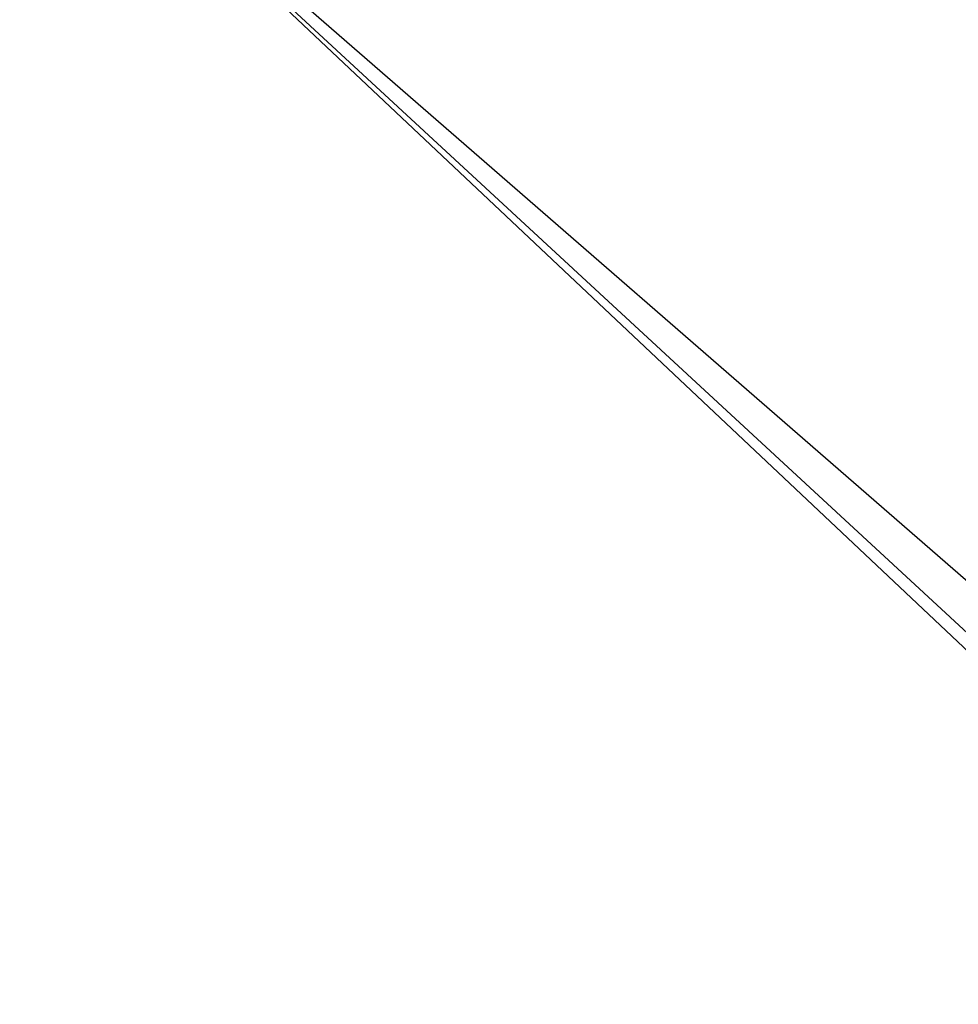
# Model space of a CAD drawing. Header units: millimetres. Extents: x -165 to 185, y -175 to 175.
# Tile 194 of 256: x -109.43314 to -109.42772, y -116.90138 to -116.89569. Entities that reach past the tile are written whole.
import ezdxf

# ---------------------------------------------------------------- set-up
doc = ezdxf.new("R2010")
doc.units = ezdxf.units.MM
doc.header["$LTSCALE"] = 25.4
doc.layers.get('0').update_dxf_attribs({"true_color": 0xff5454})

# ---------------------------------------------------------------- blocks, each defined once
blk = doc.blocks.new('CAMELEON-CANOPY-H-10275-10274.STL')
at = {"color": 0}
mesh = blk.add_polyface(dxfattribs=at)
corners = [(-109.4331436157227, -116.894172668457, 1.999999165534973), (-99.55147552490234, -126.0336227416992, 1.499999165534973), (-109.3373565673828, -116.8004989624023, 1.499999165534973), (-99.63941955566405, -126.1346893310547, 1.999999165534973)]
mesh.append_faces([[corners[k] for k in face] for face in [(0, 1, 2), (1, 0, 3)]], dxfattribs={"vtx0": -1, "color": 0})
mesh = blk.add_polyface(dxfattribs=at)
corners = [(-89.1338882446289, -134.5571746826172, 7.199999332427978), (-99.63941955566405, -126.1346893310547, 1.999999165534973), (-109.4331436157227, -116.894172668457, 7.199999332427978)]
mesh.append_faces([[corners[k] for k in face] for face in [(0, 1, 2)]], dxfattribs={"color": 0})
mesh = blk.add_polyface(dxfattribs=at)
corners = [(-109.4331436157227, -116.894172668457, 7.199999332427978), (-99.63941955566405, -126.1346893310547, 1.999999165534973), (-109.4331436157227, -116.894172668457, 1.999999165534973)]
mesh.append_faces([[corners[k] for k in face] for face in [(0, 1, 2)]], dxfattribs={"color": 0})

msp = doc.modelspace()

# ---------------------------------------------------------------- block references
at = {"color": 250, "true_color": 0x262626}
msp.add_blockref('CAMELEON-CANOPY-H-10275-10274.STL', (0, 0), dxfattribs=at)

doc.saveas('drawing.dxf')
